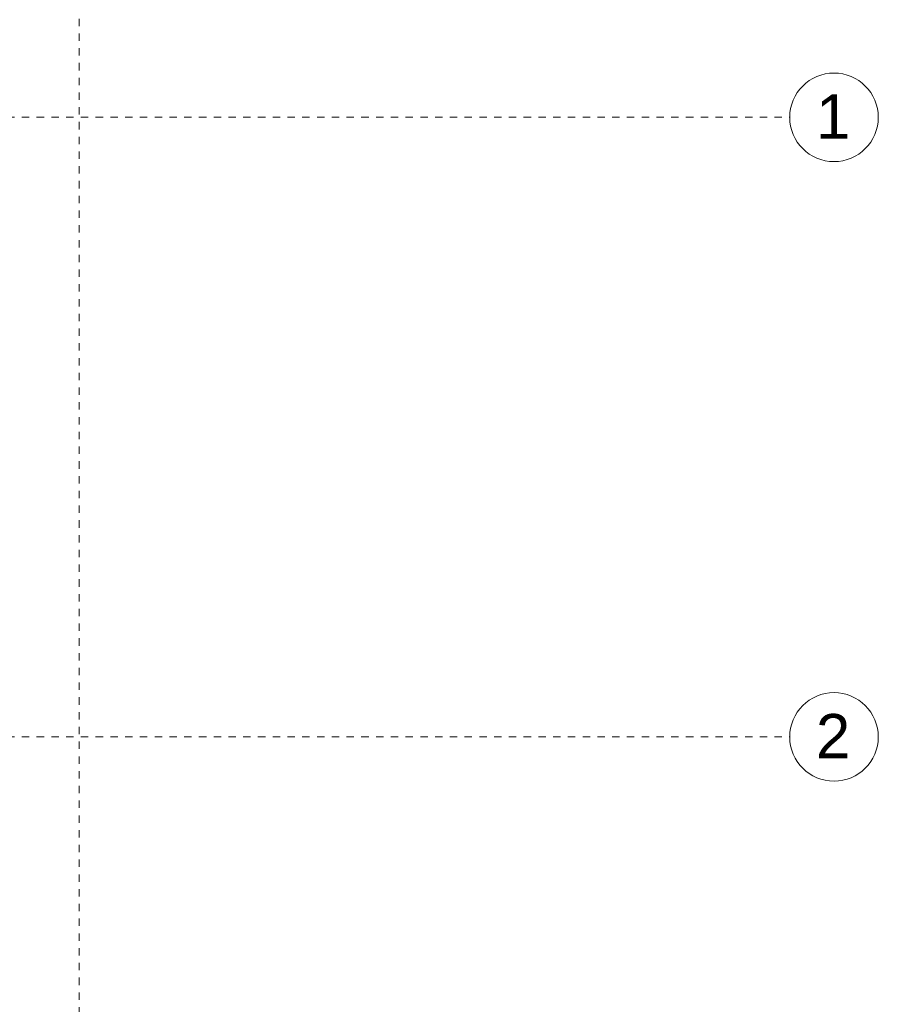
# Model space of a CAD drawing. Header units: metres. Extents: x -54 to 119, y -77 to 33.
# Tile 138 of 138: x 84 to 96, y 9 to 23. Entities that reach past the tile are written whole.
import ezdxf

# ---------------------------------------------------------------- set-up
doc = ezdxf.new("R2010")
doc.units = ezdxf.units.M
doc.linetypes.add('Rasterlinie', pattern=[0.019, 0.01, -0.003, 0.003, -0.003])
doc.layers.add('A_Raster', color=7, linetype='Continuous', lineweight=9)
doc.styles.add('Arial', font='arial.ttf', dxfattribs={"height": 0.5999999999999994})

# ---------------------------------------------------------------- blocks, each defined once
blk = doc.blocks.new('Raster - 3_0mm_mit Kreis-376402-BS_Übersicht_EG_BRANDSCHUTZ')
at = {"layer": 'A_Raster'}
blk.add_circle((4.073293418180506e-52, 4.229949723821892e-18), 0.003000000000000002, dxfattribs=at)

msp = doc.modelspace()

# ---------------------------------------------------------------- linework, layer by layer
at = {"layer": 'A_Raster', "linetype": 'Rasterlinie'}
for p, q in [((84.95600751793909, -66.66020918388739), (84.95600751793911, 31.78443745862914)), ((6.58114391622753, 21.30303842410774), (94.58744689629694, 21.3030384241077)), ((6.58114391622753, 12.90303842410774), (94.58744689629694, 12.9030384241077))]:
    msp.add_line(p, q, dxfattribs=at)

# ---------------------------------------------------------------- block references
at = {"layer": 'A_Raster', "xscale": 199.9999999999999, "yscale": 199.9999999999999, "zscale": 199.9999999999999, "rotation": 269.9999999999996}
for p in [(95.18744689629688, 21.30303842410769), (95.18744689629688, 12.90303842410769)]:
    msp.add_blockref('Raster - 3_0mm_mit Kreis-376402-BS_Übersicht_EG_BRANDSCHUTZ', p, dxfattribs=at)

# ---------------------------------------------------------------- texts
at = {"layer": 'A_Raster', "char_height": 0.5999999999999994, "width": 0.5772149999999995, "attachment_point": 1, "style": 'Arial'}
for s, insert in [('1', (94.94178437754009, 21.61379788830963)), ('2', (94.94178437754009, 13.21379788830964))]:
    msp.add_mtext(s, dxfattribs=dict(at, insert=insert))

doc.saveas('drawing.dxf')
